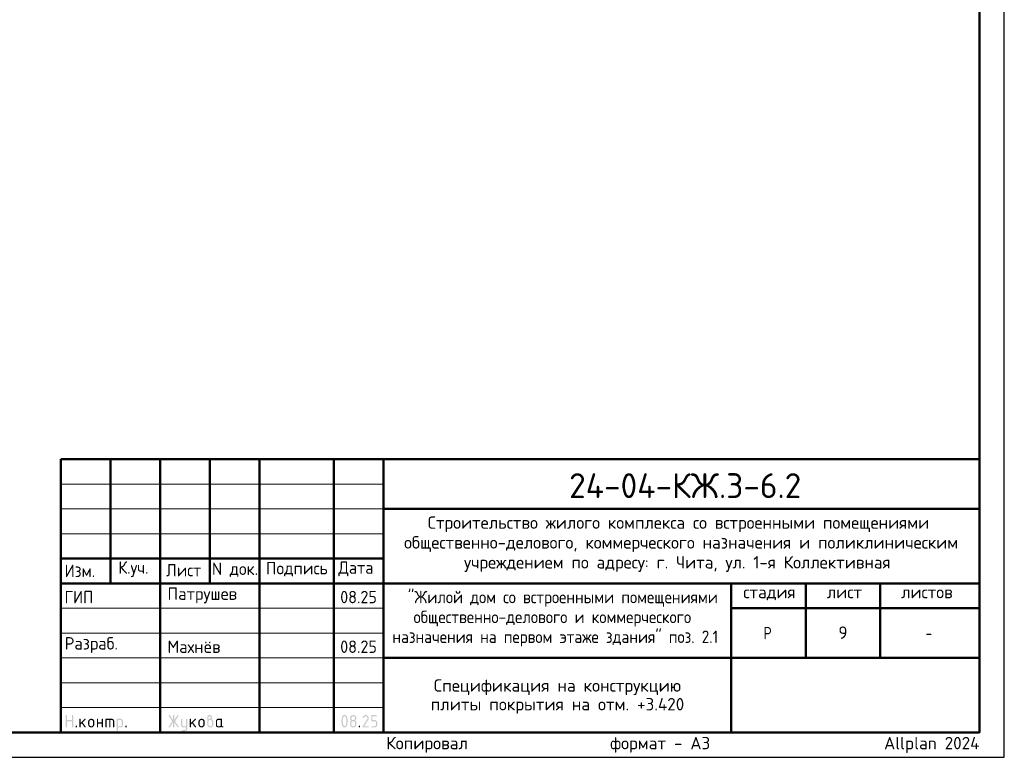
# Model space of a CAD drawing. Header units: millimetres. Extents: x 0 to 42000, y 0 to 29700.
# Tile 2 of 3: x 22170 to 42000, y 0 to 14850. Entities that reach past the tile are written whole.
import ezdxf

# ---------------------------------------------------------------- set-up
doc = ezdxf.new("R2010")
doc.units = ezdxf.units.MM
doc.layers.add('Standard', color=7, linetype='Continuous', lineweight=25)
doc.layers.add('Надписи', color=7, linetype='Continuous', lineweight=25)
doc.styles.add('ISOCPEUR', font='txt')

msp = doc.modelspace()

# ---------------------------------------------------------------- hatches: boundary and pattern name
at = {"layer": 'Standard', "linetype": 'Continuous', "lineweight": 25, "transparency": 33554687}
for points in [[(23099, 614), (23099, 839), (23099, 840), (23099, 842), (23099, 843), (23100, 844), (23100, 845), (23101, 846), (23101, 847), (23102, 848), (23103, 849), (23104, 850), (23105, 850), (23106, 851), (23107, 851), (23109, 851), (23110, 851), (23112, 851), (23113, 851), (23115, 851), (23116, 851), (23117, 851), (23118, 850), (23119, 850), (23120, 849), (23121, 848), (23122, 847), (23122, 846), (23123, 845), (23123, 844), (23124, 843), (23124, 842), (23124, 840), (23124, 839), (23124, 751), (23224, 751), (23224, 839), (23224, 840), (23224, 842), (23224, 843), (23225, 844), (23225, 845), (23226, 846), (23226, 847), (23227, 848), (23228, 849), (23229, 850), (23230, 850), (23231, 851), (23232, 851), (23233, 851), (23235, 851), (23236, 851), (23238, 851), (23239, 851), (23241, 851), (23242, 851), (23243, 850), (23244, 850), (23245, 849), (23246, 848), (23247, 847), (23247, 846), (23248, 845), (23248, 844), (23249, 843), (23249, 842), (23249, 840), (23249, 839), (23249, 614), (23249, 612), (23249, 611), (23249, 609), (23248, 608), (23248, 607), (23247, 606), (23247, 605), (23246, 604), (23245, 604), (23244, 603), (23243, 602), (23242, 602), (23241, 602), (23239, 601), (23238, 601), (23236, 601), (23235, 601), (23233, 601), (23232, 602), (23231, 602), (23230, 602), (23229, 603), (23228, 604), (23227, 604), (23226, 605), (23226, 606), (23225, 607), (23225, 608), (23224, 609), (23224, 611), (23224, 612), (23224, 614), (23224, 726), (23124, 726), (23124, 614), (23124, 612), (23124, 611), (23124, 609), (23123, 608), (23123, 607), (23122, 606), (23122, 605), (23121, 604), (23120, 604), (23119, 603), (23118, 602), (23117, 602), (23116, 602), (23115, 601), (23113, 601), (23112, 601), (23110, 601), (23109, 601), (23107, 602), (23106, 602), (23105, 602), (23104, 603), (23103, 604), (23102, 604), (23101, 605), (23101, 606), (23100, 607), (23100, 608), (23099, 609), (23099, 611), (23099, 612)], [(25259, 704), (25194, 607), (25193, 605), (25192, 604), (25191, 603), (25190, 603), (25188, 602), (25187, 602), (25185, 601), (25183, 601), (25182, 601), (25180, 601), (25179, 602), (25178, 602), (25177, 603), (25176, 603), (25175, 604), (25174, 605), (25173, 605), (25173, 606), (25172, 607), (25172, 609), (25171, 610), (25171, 611), (25171, 613), (25171, 614), (25171, 616), (25172, 618), (25172, 619), (25173, 621), (25243, 726), (25173, 832), (25172, 833), (25172, 835), (25171, 837), (25171, 838), (25171, 840), (25171, 841), (25171, 843), (25172, 844), (25172, 845), (25173, 846), (25173, 847), (25174, 848), (25175, 849), (25176, 849), (25177, 850), (25178, 850), (25179, 851), (25181, 851), (25182, 851), (25184, 851), (25185, 851), (25187, 851), (25188, 851), (25189, 850), (25191, 849), (25192, 848), (25193, 847), (25194, 846), (25259, 749), (25259, 839), (25259, 840), (25259, 842), (25259, 843), (25259, 844), (25260, 845), (25260, 846), (25261, 847), (25262, 848), (25262, 849), (25263, 850), (25264, 850), (25266, 851), (25267, 851), (25268, 851), (25269, 851), (25271, 851), (25273, 851), (25274, 851), (25275, 851), (25277, 851), (25278, 850), (25279, 850), (25280, 849), (25280, 848), (25281, 847), (25282, 846), (25282, 845), (25283, 844), (25283, 843), (25283, 842), (25284, 840), (25284, 839), (25284, 749), (25348, 846), (25349, 847), (25350, 848), (25351, 849), (25353, 850), (25354, 851), (25356, 851), (25357, 851), (25359, 851), (25360, 851), (25361, 851), (25362, 851), (25363, 850), (25365, 850), (25366, 849), (25367, 848), (25367, 847), (25368, 847), (25369, 846), (25370, 845), (25370, 843), (25371, 842), (25371, 841), (25371, 840), (25371, 839), (25371, 837), (25371, 835), (25370, 833), (25369, 832), (25299, 726), (25369, 621), (25370, 619), (25371, 617), (25371, 616), (25371, 614), (25371, 613), (25371, 611), (25371, 610), (25370, 609), (25370, 608), (25369, 607), (25368, 606), (25368, 605), (25367, 604), (25366, 603), (25365, 603), (25364, 602), (25363, 602), (25361, 602), (25360, 601), (25359, 601), (25357, 601), (25356, 602), (25354, 602), (25353, 603), (25351, 603), (25350, 604), (25349, 605), (25348, 607), (25284, 704), (25284, 614), (25284, 612), (25283, 611), (25283, 609), (25283, 608), (25282, 607), (25282, 606), (25281, 605), (25280, 604), (25280, 604), (25279, 603), (25278, 602), (25277, 602), (25275, 602), (25274, 601), (25273, 601), (25271, 601), (25269, 601), (25268, 601), (25267, 602), (25266, 602), (25264, 602), (25263, 603), (25262, 604), (25262, 604), (25261, 605), (25260, 606), (25260, 607), (25259, 608), (25259, 609), (25259, 611), (25259, 612), (25259, 614)], [(29137, 851), (29140, 851), (29144, 851), (29147, 851), (29150, 850), (29153, 850), (29156, 849), (29158, 848), (29161, 847), (29164, 846), (29167, 844), (29169, 843), (29172, 841), (29174, 839), (29177, 837), (29179, 835), (29181, 833), (29184, 831), (29186, 828), (29188, 826), (29189, 823), (29191, 821), (29193, 818), (29194, 816), (29195, 813), (29196, 810), (29197, 807), (29198, 804), (29198, 801), (29199, 798), (29199, 795), (29200, 792), (29200, 789), (29200, 784), (29199, 780), (29198, 775), (29197, 771), (29195, 766), (29193, 762), (29191, 757), (29188, 753), (29110, 626), (29187, 626), (29189, 626), (29190, 626), (29191, 626), (29193, 626), (29194, 625), (29195, 625), (29196, 624), (29197, 623), (29197, 622), (29198, 621), (29198, 620), (29199, 619), (29199, 618), (29199, 617), (29200, 615), (29200, 614), (29200, 612), (29199, 611), (29199, 610), (29199, 608), (29198, 607), (29198, 606), (29197, 605), (29197, 604), (29196, 604), (29195, 603), (29194, 602), (29193, 602), (29191, 602), (29190, 601), (29189, 601), (29187, 601), (29087, 601), (29086, 601), (29084, 601), (29083, 602), (29082, 602), (29081, 602), (29080, 603), (29079, 604), (29078, 604), (29077, 605), (29076, 606), (29076, 607), (29075, 608), (29075, 609), (29075, 611), (29075, 612), (29075, 614), (29075, 616), (29075, 617), (29076, 619), (29077, 621), (29168, 768), (29170, 771), (29171, 773), (29172, 776), (29173, 778), (29174, 781), (29174, 783), (29175, 786), (29175, 789), (29175, 793), (29174, 796), (29173, 800), (29172, 803), (29171, 806), (29168, 809), (29166, 813), (29164, 815), (29161, 818), (29158, 820), (29155, 822), (29152, 823), (29148, 825), (29145, 826), (29141, 826), (29137, 826), (29135, 826), (29132, 826), (29129, 825), (29127, 824), (29124, 823), (29122, 822), (29119, 820), (29117, 818), (29114, 816), (29112, 814), (29110, 812), (29107, 809), (29105, 806), (29103, 802), (29100, 799), (29098, 795), (29097, 793), (29096, 792), (29095, 791), (29094, 790), (29092, 790), (29091, 789), (29089, 789), (29087, 789), (29086, 789), (29084, 789), (29083, 789), (29082, 790), (29081, 790), (29080, 791), (29079, 791), (29078, 792), (29077, 793), (29076, 794), (29076, 795), (29075, 796), (29075, 797), (29075, 798), (29075, 800), (29075, 801), (29075, 803), (29075, 804), (29075, 805), (29076, 806), (29079, 812), (29082, 817), (29085, 822), (29088, 826), (29092, 830), (29095, 834), (29099, 837), (29103, 840), (29107, 843), (29111, 845), (29115, 847), (29119, 848), (29123, 850), (29128, 851), (29132, 851)], [(29250, 739), (29250, 839), (29250, 840), (29250, 842), (29250, 843), (29250, 844), (29251, 845), (29251, 846), (29252, 847), (29253, 848), (29253, 849), (29254, 850), (29255, 850), (29257, 851), (29258, 851), (29259, 851), (29261, 851), (29262, 851), (29349, 851), (29351, 851), (29352, 851), (29354, 851), (29355, 851), (29356, 850), (29357, 850), (29358, 849), (29359, 848), (29359, 847), (29360, 846), (29361, 845), (29361, 844), (29361, 843), (29362, 842), (29362, 840), (29362, 839), (29362, 837), (29362, 836), (29361, 834), (29361, 833), (29361, 832), (29360, 831), (29359, 830), (29359, 829), (29358, 829), (29357, 828), (29356, 827), (29355, 827), (29354, 827), (29352, 826), (29351, 826), (29349, 826), (29275, 826), (29275, 751), (29312, 751), (29315, 751), (29318, 751), (29321, 751), (29324, 750), (29327, 750), (29330, 749), (29333, 748), (29336, 747), (29339, 746), (29341, 744), (29344, 743), (29347, 741), (29349, 739), (29351, 737), (29354, 735), (29356, 733), (29358, 731), (29360, 728), (29362, 726), (29364, 723), (29366, 721), (29367, 718), (29369, 715), (29370, 713), (29371, 710), (29372, 707), (29373, 704), (29373, 701), (29374, 698), (29374, 695), (29374, 692), (29374, 689), (29374, 664), (29374, 661), (29374, 657), (29374, 654), (29373, 651), (29373, 648), (29372, 645), (29371, 643), (29370, 640), (29369, 637), (29367, 634), (29366, 632), (29364, 629), (29362, 627), (29360, 624), (29358, 622), (29356, 620), (29354, 617), (29351, 615), (29349, 613), (29346, 612), (29344, 610), (29341, 608), (29339, 607), (29336, 606), (29333, 605), (29330, 604), (29327, 603), (29324, 602), (29321, 602), (29318, 602), (29315, 601), (29312, 601), (29262, 601), (29261, 601), (29259, 601), (29258, 602), (29257, 602), (29255, 602), (29254, 603), (29253, 604), (29253, 604), (29252, 605), (29251, 606), (29251, 607), (29250, 608), (29250, 610), (29250, 611), (29250, 612), (29250, 614), (29250, 615), (29250, 617), (29250, 618), (29250, 619), (29251, 620), (29251, 621), (29252, 622), (29253, 623), (29253, 624), (29254, 625), (29255, 625), (29257, 626), (29258, 626), (29259, 626), (29261, 626), (29262, 626), (29312, 626), (29316, 626), (29319, 627), (29323, 628), (29326, 629), (29330, 630), (29333, 632), (29336, 634), (29338, 637), (29341, 640), (29343, 643), (29345, 646), (29347, 649), (29348, 653), (29349, 656), (29349, 660), (29349, 664), (29349, 689), (29349, 693), (29349, 696), (29348, 700), (29347, 703), (29345, 707), (29343, 710), (29341, 713), (29338, 715), (29336, 718), (29333, 720), (29330, 722), (29326, 724), (29323, 725), (29319, 726), (29316, 726), (29312, 726), (29262, 726), (29261, 726), (29259, 726), (29258, 727), (29257, 727), (29255, 727), (29254, 728), (29253, 729), (29253, 729), (29252, 730), (29251, 731), (29251, 732), (29250, 733), (29250, 734), (29250, 736), (29250, 737)], [(23299, 626), (23299, 628), (23299, 629), (23299, 631), (23300, 632), (23300, 633), (23301, 634), (23301, 635), (23302, 636), (23303, 637), (23304, 637), (23305, 638), (23306, 638), (23307, 638), (23309, 639), (23310, 639), (23312, 639), (23313, 639), (23314, 639), (23316, 638), (23317, 638), (23318, 638), (23319, 637), (23320, 637), (23321, 636), (23322, 635), (23322, 634), (23323, 633), (23323, 632), (23324, 631), (23324, 629), (23324, 628), (23324, 626), (23324, 614), (23324, 612), (23324, 611), (23324, 610), (23323, 608), (23323, 607), (23322, 606), (23322, 605), (23321, 604), (23320, 604), (23319, 603), (23318, 602), (23317, 602), (23316, 602), (23314, 601), (23313, 601), (23312, 601), (23310, 601), (23309, 601), (23307, 602), (23306, 602), (23305, 602), (23304, 603), (23303, 604), (23302, 604), (23301, 605), (23301, 606), (23300, 607), (23300, 608), (23299, 610), (23299, 611), (23299, 612), (23299, 614)], [(23399, 694), (23478, 773), (23478, 773), (23479, 774), (23480, 775), (23482, 775), (23483, 776), (23484, 776), (23485, 776), (23486, 776), (23488, 776), (23489, 776), (23491, 776), (23492, 775), (23493, 775), (23494, 774), (23495, 774), (23496, 773), (23497, 772), (23497, 771), (23498, 770), (23498, 769), (23499, 768), (23499, 767), (23499, 765), (23499, 764), (23499, 762), (23499, 761), (23498, 760), (23498, 759), (23497, 758), (23497, 757), (23496, 756), (23495, 755), (23440, 700), (23496, 621), (23498, 619), (23498, 617), (23499, 616), (23499, 614), (23499, 612), (23499, 611), (23499, 609), (23498, 608), (23498, 607), (23497, 606), (23497, 605), (23496, 604), (23495, 604), (23494, 603), (23493, 602), (23492, 602), (23491, 602), (23489, 601), (23488, 601), (23486, 601), (23485, 601), (23483, 602), (23482, 602), (23480, 603), (23479, 603), (23478, 604), (23477, 605), (23476, 607), (23422, 682), (23399, 659), (23399, 614), (23399, 612), (23399, 611), (23399, 609), (23398, 608), (23398, 607), (23397, 606), (23397, 605), (23396, 604), (23395, 604), (23394, 603), (23393, 602), (23392, 602), (23391, 602), (23389, 601), (23388, 601), (23386, 601), (23385, 601), (23383, 601), (23382, 602), (23381, 602), (23380, 602), (23379, 603), (23378, 604), (23377, 604), (23376, 605), (23376, 606), (23375, 607), (23375, 608), (23374, 609), (23374, 611), (23374, 612), (23374, 614), (23374, 764), (23374, 765), (23374, 767), (23374, 768), (23375, 769), (23375, 770), (23376, 771), (23376, 772), (23377, 773), (23378, 774), (23379, 774), (23380, 775), (23381, 775), (23382, 776), (23383, 776), (23385, 776), (23386, 776), (23388, 776), (23389, 776), (23391, 776), (23392, 775), (23393, 775), (23394, 774), (23395, 774), (23396, 773), (23397, 772), (23397, 771), (23398, 770), (23398, 769), (23399, 768), (23399, 767), (23399, 765), (23399, 764)], [(23749, 676), (23749, 614), (23749, 612), (23748, 611), (23748, 609), (23748, 608), (23747, 607), (23747, 606), (23746, 605), (23746, 604), (23745, 604), (23744, 603), (23743, 602), (23742, 602), (23740, 602), (23739, 601), (23738, 601), (23736, 601), (23735, 601), (23733, 601), (23732, 602), (23731, 602), (23729, 602), (23729, 603), (23728, 604), (23727, 604), (23726, 605), (23725, 606), (23725, 607), (23724, 608), (23724, 609), (23724, 611), (23724, 612), (23724, 614), (23724, 764), (23724, 765), (23724, 767), (23724, 768), (23724, 769), (23725, 770), (23725, 771), (23726, 772), (23727, 773), (23728, 774), (23729, 774), (23729, 775), (23731, 775), (23732, 776), (23733, 776), (23735, 776), (23736, 776), (23738, 776), (23739, 776), (23740, 776), (23742, 775), (23743, 775), (23744, 774), (23745, 774), (23746, 773), (23746, 772), (23747, 771), (23747, 770), (23748, 769), (23748, 768), (23748, 767), (23749, 765), (23749, 764), (23749, 701), (23823, 701), (23823, 764), (23823, 765), (23824, 767), (23824, 768), (23824, 769), (23825, 770), (23825, 771), (23826, 772), (23826, 773), (23827, 774), (23828, 774), (23829, 775), (23830, 775), (23832, 776), (23833, 776), (23834, 776), (23836, 776), (23837, 776), (23839, 776), (23840, 776), (23841, 775), (23843, 775), (23843, 774), (23844, 774), (23845, 773), (23846, 772), (23847, 771), (23847, 770), (23848, 769), (23848, 768), (23848, 767), (23848, 765), (23848, 764), (23848, 614), (23848, 612), (23848, 611), (23848, 609), (23848, 608), (23847, 607), (23847, 606), (23846, 605), (23845, 604), (23844, 604), (23843, 603), (23843, 602), (23841, 602), (23840, 602), (23839, 601), (23837, 601), (23836, 601), (23834, 601), (23833, 601), (23832, 602), (23830, 602), (23829, 602), (23828, 603), (23827, 604), (23826, 604), (23826, 605), (23825, 606), (23825, 607), (23824, 608), (23824, 609), (23824, 611), (23823, 612), (23823, 614), (23823, 676)], [(23911, 776), (24023, 776), (24026, 776), (24028, 776), (24031, 776), (24033, 775), (24036, 775), (24038, 774), (24040, 773), (24043, 773), (24045, 772), (24047, 770), (24049, 769), (24051, 768), (24053, 767), (24055, 765), (24057, 763), (24059, 762), (24061, 760), (24062, 758), (24064, 756), (24065, 754), (24067, 752), (24068, 750), (24069, 748), (24070, 745), (24071, 743), (24071, 741), (24072, 739), (24072, 736), (24073, 734), (24073, 731), (24073, 729), (24073, 726), (24073, 614), (24073, 612), (24073, 611), (24073, 609), (24073, 608), (24072, 607), (24072, 606), (24071, 605), (24070, 604), (24069, 604), (24068, 603), (24067, 602), (24066, 602), (24065, 602), (24064, 601), (24062, 601), (24061, 601), (24059, 601), (24058, 601), (24057, 602), (24055, 602), (24054, 602), (24053, 603), (24052, 604), (24051, 604), (24051, 605), (24050, 606), (24049, 607), (24049, 608), (24049, 609), (24048, 611), (24048, 612), (24048, 614), (24048, 726), (24048, 729), (24048, 731), (24047, 734), (24046, 736), (24046, 738), (24044, 740), (24043, 742), (24041, 744), (24039, 746), (24037, 747), (24035, 748), (24033, 749), (24031, 750), (24028, 751), (24026, 751), (24023, 751), (23998, 751), (23998, 614), (23998, 612), (23998, 611), (23998, 609), (23998, 608), (23997, 607), (23997, 606), (23996, 605), (23995, 604), (23995, 604), (23994, 603), (23993, 602), (23991, 602), (23990, 602), (23989, 601), (23987, 601), (23986, 601), (23984, 601), (23983, 601), (23982, 602), (23980, 602), (23979, 602), (23978, 603), (23977, 604), (23977, 604), (23976, 605), (23975, 606), (23975, 607), (23974, 608), (23974, 609), (23974, 611), (23973, 612), (23973, 614), (23973, 751), (23924, 751), (23924, 614), (23924, 612), (23923, 611), (23923, 609), (23923, 608), (23922, 607), (23922, 606), (23921, 605), (23920, 604), (23920, 604), (23919, 603), (23918, 602), (23916, 602), (23915, 602), (23914, 601), (23913, 601), (23911, 601), (23909, 601), (23908, 601), (23907, 602), (23906, 602), (23904, 602), (23903, 603), (23902, 604), (23902, 604), (23901, 605), (23900, 606), (23900, 607), (23899, 608), (23899, 609), (23899, 611), (23898, 612), (23898, 614), (23898, 764), (23898, 765), (23899, 767), (23899, 768), (23899, 769), (23900, 770), (23900, 771), (23901, 772), (23902, 773), (23902, 774), (23903, 774), (23904, 775), (23905, 775), (23907, 776), (23908, 776), (23909, 776)], [(24298, 626), (24298, 628), (24298, 629), (24299, 631), (24299, 632), (24299, 633), (24300, 634), (24301, 635), (24301, 636), (24302, 637), (24303, 637), (24304, 638), (24305, 638), (24307, 638), (24308, 639), (24309, 639), (24311, 639), (24312, 639), (24314, 639), (24315, 638), (24316, 638), (24317, 638), (24318, 637), (24319, 637), (24320, 636), (24321, 635), (24322, 634), (24322, 633), (24323, 632), (24323, 631), (24323, 629), (24323, 628), (24323, 626), (24323, 614), (24323, 612), (24323, 611), (24323, 610), (24323, 608), (24322, 607), (24322, 606), (24321, 605), (24320, 604), (24319, 604), (24318, 603), (24317, 602), (24316, 602), (24315, 602), (24314, 601), (24312, 601), (24311, 601), (24309, 601), (24308, 601), (24307, 602), (24305, 602), (24304, 602), (24303, 603), (24302, 604), (24301, 604), (24301, 605), (24300, 606), (24299, 607), (24299, 608), (24299, 610), (24298, 611), (24298, 612), (24298, 614)], [(25521, 576), (25521, 601), (25471, 601), (25468, 601), (25466, 602), (25463, 602), (25461, 602), (25458, 603), (25456, 603), (25454, 604), (25452, 605), (25449, 606), (25447, 607), (25445, 608), (25443, 609), (25441, 611), (25439, 612), (25437, 614), (25436, 616), (25434, 618), (25432, 620), (25431, 622), (25429, 624), (25428, 626), (25427, 628), (25426, 630), (25425, 632), (25424, 634), (25423, 637), (25422, 639), (25422, 641), (25422, 644), (25421, 646), (25421, 649), (25421, 651), (25421, 764), (25421, 765), (25421, 767), (25421, 768), (25422, 769), (25422, 770), (25423, 771), (25423, 772), (25424, 773), (25425, 774), (25426, 774), (25427, 775), (25428, 775), (25429, 776), (25431, 776), (25432, 776), (25434, 776), (25435, 776), (25437, 776), (25438, 776), (25439, 775), (25440, 775), (25441, 774), (25442, 774), (25443, 773), (25444, 772), (25444, 771), (25445, 770), (25445, 769), (25446, 768), (25446, 767), (25446, 765), (25446, 764), (25446, 651), (25446, 649), (25447, 646), (25447, 644), (25448, 642), (25449, 640), (25450, 638), (25452, 636), (25454, 634), (25455, 632), (25457, 630), (25459, 629), (25462, 628), (25464, 627), (25466, 627), (25468, 626), (25471, 626), (25521, 626), (25521, 764), (25521, 765), (25521, 767), (25521, 768), (25522, 769), (25522, 770), (25523, 771), (25523, 772), (25524, 773), (25525, 774), (25526, 774), (25527, 775), (25528, 775), (25529, 776), (25530, 776), (25532, 776), (25533, 776), (25535, 776), (25536, 776), (25538, 776), (25539, 775), (25540, 775), (25541, 774), (25542, 774), (25543, 773), (25544, 772), (25544, 771), (25545, 770), (25545, 769), (25545, 768), (25546, 767), (25546, 765), (25546, 764), (25546, 576), (25546, 574), (25546, 571), (25545, 569), (25545, 566), (25545, 564), (25544, 562), (25543, 559), (25542, 557), (25541, 555), (25540, 553), (25539, 551), (25538, 549), (25537, 547), (25535, 545), (25533, 543), (25532, 541), (25530, 539), (25528, 538), (25526, 536), (25524, 535), (25522, 533), (25520, 532), (25518, 531), (25516, 530), (25514, 529), (25511, 528), (25509, 528), (25507, 527), (25504, 527), (25502, 527), (25499, 526), (25497, 526), (25446, 526), (25445, 526), (25443, 527), (25442, 527), (25441, 527), (25440, 528), (25439, 528), (25438, 529), (25437, 529), (25436, 530), (25435, 531), (25435, 532), (25434, 533), (25434, 535), (25434, 536), (25434, 537), (25434, 539), (25434, 540), (25434, 541), (25434, 542), (25435, 544), (25435, 545), (25436, 546), (25436, 547), (25437, 548), (25438, 549), (25439, 549), (25440, 550), (25442, 550), (25443, 551), (25444, 551), (25445, 551), (25446, 551), (25496, 551), (25499, 551), (25501, 552), (25503, 552), (25506, 553), (25508, 554), (25510, 555), (25512, 557), (25514, 558), (25515, 560), (25517, 562), (25518, 564), (25519, 566), (25520, 568), (25520, 571), (25521, 573)], [(25621, 694), (25700, 773), (25700, 773), (25701, 774), (25702, 775), (25704, 775), (25705, 776), (25706, 776), (25707, 776), (25708, 776), (25710, 776), (25711, 776), (25713, 776), (25714, 775), (25715, 775), (25716, 774), (25717, 774), (25718, 773), (25719, 772), (25719, 771), (25720, 770), (25720, 769), (25721, 768), (25721, 767), (25721, 765), (25721, 764), (25721, 762), (25721, 761), (25721, 760), (25720, 759), (25720, 758), (25719, 757), (25718, 756), (25717, 755), (25662, 700), (25719, 621), (25720, 619), (25720, 617), (25721, 616), (25721, 614), (25721, 612), (25721, 611), (25721, 609), (25720, 608), (25720, 607), (25719, 606), (25719, 605), (25718, 604), (25717, 604), (25716, 603), (25715, 602), (25714, 602), (25713, 602), (25711, 601), (25710, 601), (25708, 601), (25707, 601), (25705, 602), (25704, 602), (25703, 603), (25701, 603), (25700, 604), (25699, 605), (25698, 607), (25644, 682), (25621, 659), (25621, 614), (25621, 612), (25621, 611), (25621, 609), (25620, 608), (25620, 607), (25619, 606), (25619, 605), (25618, 604), (25617, 604), (25616, 603), (25615, 602), (25614, 602), (25613, 602), (25611, 601), (25610, 601), (25608, 601), (25607, 601), (25606, 601), (25604, 602), (25603, 602), (25602, 602), (25601, 603), (25600, 604), (25599, 604), (25598, 605), (25598, 606), (25597, 607), (25597, 608), (25596, 609), (25596, 611), (25596, 612), (25596, 614), (25596, 764), (25596, 765), (25596, 767), (25596, 768), (25597, 769), (25597, 770), (25598, 771), (25598, 772), (25599, 773), (25600, 774), (25601, 774), (25602, 775), (25603, 775), (25604, 776), (25606, 776), (25607, 776), (25608, 776), (25610, 776), (25611, 776), (25613, 776), (25614, 775), (25615, 775), (25616, 774), (25617, 774), (25618, 773), (25619, 772), (25619, 771), (25620, 770), (25620, 769), (25621, 768), (25621, 767), (25621, 765), (25621, 764)], [(29000, 626), (29000, 628), (29000, 629), (29000, 631), (29001, 632), (29001, 633), (29002, 634), (29002, 635), (29003, 636), (29004, 637), (29005, 637), (29006, 638), (29007, 638), (29008, 638), (29009, 639), (29011, 639), (29012, 639), (29014, 639), (29015, 639), (29017, 638), (29018, 638), (29019, 638), (29020, 637), (29021, 637), (29022, 636), (29023, 635), (29023, 634), (29024, 633), (29024, 632), (29024, 631), (29025, 629), (29025, 628), (29025, 626), (29025, 614), (29025, 612), (29025, 611), (29024, 610), (29024, 608), (29024, 607), (29023, 606), (29023, 605), (29022, 604), (29021, 604), (29020, 603), (29019, 602), (29018, 602), (29017, 602), (29015, 601), (29014, 601), (29012, 601), (29011, 601), (29009, 601), (29008, 602), (29007, 602), (29006, 602), (29005, 603), (29004, 604), (29003, 604), (29002, 605), (29002, 606), (29001, 607), (29001, 608), (29000, 610), (29000, 611), (29000, 612), (29000, 614)]]:
    msp.add_hatch(color=7, dxfattribs=at).paths.add_polyline_path(points, flags=16)
h = msp.add_hatch(color=7, dxfattribs=at)
h.paths.add_polyline_path([(25971, 764), (25975, 767), (25979, 769), (25982, 772), (25986, 773), (25990, 775), (25993, 775), (25997, 776), (26000, 776), (26002, 776), (26004, 777), (26006, 777), (26007, 778), (26009, 779), (26011, 781), (26013, 783), (26014, 785), (26016, 787), (26017, 789), (26018, 791), (26019, 793), (26020, 795), (26020, 797), (26021, 799), (26021, 801), (26021, 804), (26020, 806), (26020, 809), (26019, 811), (26018, 813), (26017, 815), (26015, 817), (26014, 819), (26012, 821), (26010, 822), (26008, 824), (26005, 824), (26003, 825), (26001, 826), (25998, 826), (25996, 826), (25993, 826), (25991, 826), (25988, 825), (25986, 824), (25984, 823), (25982, 822), (25980, 821), (25978, 819), (25976, 817), (25975, 815), (25973, 813), (25973, 811), (25972, 809), (25971, 806), (25971, 804), (25971, 801)])
h.paths.add_polyline_path([(26033, 771), (26037, 769), (26041, 767), (26045, 765), (26048, 762), (26052, 759), (26055, 756), (26058, 752), (26060, 748), (26063, 744), (26065, 740), (26067, 736), (26068, 732), (26069, 727), (26070, 723), (26070, 718), (26070, 714), (26070, 664), (26070, 661), (26070, 657), (26070, 654), (26069, 651), (26069, 648), (26068, 645), (26067, 642), (26066, 640), (26065, 637), (26063, 634), (26062, 632), (26060, 629), (26058, 627), (26056, 624), (26054, 622), (26052, 619), (26050, 617), (26048, 615), (26045, 613), (26043, 612), (26040, 610), (26037, 608), (26035, 607), (26032, 606), (26029, 605), (26026, 604), (26024, 603), (26021, 602), (26018, 602), (26014, 602), (26011, 601), (26008, 601), (26005, 601), (26002, 602), (25999, 602), (25996, 602), (25993, 603), (25990, 604), (25987, 605), (25984, 606), (25981, 607), (25979, 608), (25976, 610), (25973, 612), (25971, 613), (25968, 615), (25966, 617), (25964, 620), (25962, 622), (25960, 624), (25958, 627), (25956, 629), (25954, 632), (25953, 634), (25951, 637), (25950, 640), (25949, 643), (25948, 645), (25947, 648), (25947, 651), (25946, 654), (25946, 657), (25946, 661), (25946, 664), (25946, 801), (25946, 804), (25946, 806), (25946, 809), (25947, 811), (25947, 814), (25948, 816), (25948, 818), (25949, 821), (25950, 823), (25951, 825), (25953, 827), (25954, 829), (25955, 831), (25957, 833), (25958, 835), (25960, 837), (25962, 839), (25964, 840), (25966, 842), (25968, 843), (25970, 845), (25972, 846), (25974, 847), (25976, 848), (25979, 849), (25981, 849), (25983, 850), (25986, 850), (25988, 851), (25990, 851), (25993, 851), (25996, 851), (25998, 851), (26001, 851), (26003, 851), (26006, 850), (26008, 850), (26010, 849), (26013, 849), (26015, 848), (26017, 847), (26019, 846), (26021, 844), (26023, 843), (26025, 842), (26027, 840), (26029, 839), (26031, 837), (26033, 835), (26034, 833), (26036, 831), (26037, 829), (26039, 827), (26040, 825), (26041, 823), (26042, 821), (26043, 818), (26043, 816), (26044, 814), (26045, 811), (26045, 809), (26045, 806), (26045, 804), (26045, 801), (26045, 797), (26045, 792), (26044, 788), (26042, 784), (26041, 781), (26038, 777), (26036, 774)], flags=16)
h.paths.add_polyline_path([(26045, 664), (26045, 714), (26045, 718), (26045, 721), (26044, 725), (26043, 728), (26041, 732), (26039, 735), (26037, 738), (26035, 740), (26032, 743), (26029, 745), (26026, 747), (26023, 749), (26019, 750), (26016, 751), (26012, 751), (26008, 751), (26004, 751), (26001, 751), (25997, 750), (25994, 749), (25990, 747), (25987, 745), (25984, 743), (25982, 740), (25979, 738), (25977, 735), (25975, 732), (25973, 728), (25972, 725), (25971, 721), (25971, 718), (25971, 714), (25971, 664), (25971, 660), (25971, 656), (25972, 653), (25973, 649), (25975, 646), (25977, 643), (25979, 640), (25982, 637), (25984, 634), (25987, 632), (25990, 630), (25994, 629), (25997, 628), (26001, 627), (26004, 626), (26008, 626), (26012, 626), (26016, 627), (26019, 628), (26023, 629), (26026, 630), (26029, 633), (26032, 635), (26035, 637), (26037, 640), (26039, 643), (26041, 646), (26043, 649), (26044, 653), (26045, 656), (26045, 660)])
h = msp.add_hatch(color=7, dxfattribs=at)
h.paths.add_polyline_path([(28750, 726), (28750, 734), (28749, 742), (28749, 749), (28748, 756), (28747, 764), (28746, 771), (28745, 778), (28743, 785), (28742, 790), (28741, 795), (28739, 799), (28738, 803), (28736, 807), (28734, 810), (28732, 813), (28731, 816), (28729, 818), (28727, 820), (28724, 822), (28722, 824), (28720, 825), (28718, 826), (28715, 826), (28712, 826), (28710, 826), (28708, 826), (28705, 825), (28703, 824), (28701, 822), (28699, 820), (28696, 818), (28695, 816), (28693, 813), (28691, 810), (28689, 807), (28688, 803), (28686, 799), (28685, 794), (28683, 790), (28682, 785), (28680, 778), (28679, 770), (28678, 763), (28677, 756), (28676, 749), (28676, 741), (28675, 734), (28675, 726), (28675, 719), (28676, 711), (28676, 704), (28677, 696), (28678, 689), (28679, 682), (28680, 675), (28682, 668), (28683, 663), (28684, 658), (28686, 654), (28687, 650), (28689, 646), (28691, 643), (28693, 639), (28694, 637), (28696, 634), (28698, 632), (28701, 630), (28703, 629), (28705, 628), (28707, 627), (28710, 626), (28712, 626), (28715, 626), (28718, 627), (28720, 628), (28722, 629), (28724, 630), (28727, 632), (28729, 634), (28731, 637), (28732, 639), (28734, 643), (28736, 646), (28738, 650), (28739, 654), (28741, 658), (28742, 663), (28743, 668), (28745, 675), (28746, 682), (28747, 689), (28748, 696), (28749, 704), (28749, 711), (28750, 719)])
h.paths.add_polyline_path([(28775, 726), (28775, 721), (28775, 715), (28775, 710), (28774, 705), (28774, 699), (28773, 694), (28773, 689), (28772, 685), (28771, 680), (28771, 675), (28770, 671), (28769, 666), (28768, 662), (28766, 657), (28765, 653), (28764, 649), (28762, 643), (28760, 638), (28757, 633), (28755, 628), (28752, 624), (28749, 620), (28746, 616), (28743, 613), (28740, 610), (28736, 608), (28733, 606), (28729, 604), (28725, 603), (28721, 602), (28717, 601), (28712, 601), (28708, 601), (28704, 602), (28700, 603), (28696, 604), (28692, 606), (28689, 608), (28685, 610), (28682, 613), (28679, 616), (28676, 620), (28673, 624), (28670, 628), (28668, 632), (28665, 638), (28663, 643), (28661, 649), (28660, 653), (28658, 657), (28657, 661), (28656, 666), (28655, 670), (28654, 675), (28654, 680), (28653, 684), (28652, 689), (28652, 694), (28651, 699), (28651, 705), (28650, 710), (28650, 715), (28650, 721), (28650, 726), (28650, 732), (28650, 737), (28650, 743), (28651, 748), (28651, 753), (28652, 758), (28652, 763), (28653, 768), (28654, 773), (28654, 778), (28655, 782), (28656, 787), (28657, 791), (28658, 795), (28660, 800), (28661, 804), (28663, 810), (28665, 815), (28668, 820), (28670, 825), (28673, 829), (28676, 833), (28679, 836), (28682, 839), (28685, 842), (28689, 845), (28692, 847), (28696, 848), (28700, 850), (28704, 851), (28708, 851), (28712, 851), (28717, 851), (28721, 851), (28725, 850), (28729, 848), (28733, 847), (28736, 845), (28740, 842), (28743, 839), (28746, 836), (28749, 833), (28752, 829), (28755, 824), (28757, 820), (28760, 815), (28762, 810), (28764, 804), (28765, 799), (28766, 795), (28768, 791), (28769, 787), (28770, 782), (28771, 777), (28771, 773), (28772, 768), (28773, 763), (28773, 758), (28774, 753), (28774, 748), (28775, 743), (28775, 737), (28775, 732)], flags=16)
h = msp.add_hatch(color=7, dxfattribs=at)
h.paths.add_polyline_path([(28887, 626), (28891, 626), (28895, 627), (28898, 628), (28902, 629), (28905, 630), (28908, 632), (28911, 634), (28914, 637), (28917, 640), (28919, 643), (28921, 646), (28922, 649), (28923, 653), (28924, 656), (28925, 660), (28925, 664), (28925, 689), (28925, 693), (28924, 696), (28923, 700), (28922, 703), (28921, 707), (28919, 710), (28916, 713), (28914, 715), (28911, 718), (28908, 720), (28905, 722), (28902, 724), (28898, 725), (28895, 726), (28891, 726), (28887, 726), (28883, 726), (28880, 726), (28876, 725), (28873, 724), (28870, 722), (28867, 720), (28864, 718), (28861, 715), (28858, 713), (28856, 710), (28854, 707), (28853, 703), (28851, 700), (28851, 696), (28850, 693), (28850, 689), (28850, 664), (28850, 660), (28851, 656), (28851, 653), (28853, 649), (28854, 646), (28856, 643), (28858, 640), (28861, 637), (28864, 634), (28867, 632), (28870, 630), (28873, 629), (28876, 628), (28880, 627), (28883, 626)])
h.paths.add_polyline_path([(28887, 601), (28884, 601), (28881, 602), (28878, 602), (28875, 602), (28872, 603), (28869, 604), (28866, 605), (28863, 606), (28861, 607), (28858, 608), (28855, 610), (28853, 612), (28850, 613), (28848, 615), (28845, 617), (28843, 620), (28841, 622), (28839, 624), (28837, 627), (28835, 629), (28834, 632), (28832, 634), (28831, 637), (28830, 640), (28828, 643), (28828, 645), (28827, 648), (28826, 651), (28826, 654), (28825, 657), (28825, 661), (28825, 664), (28825, 689), (28825, 693), (28825, 696), (28826, 700), (28827, 704), (28827, 707), (28828, 710), (28830, 714), (28831, 717), (28833, 720), (28835, 723), (28837, 726), (28839, 729), (28841, 731), (28844, 734), (28847, 736), (28850, 739), (28847, 741), (28844, 744), (28841, 746), (28839, 749), (28837, 752), (28835, 755), (28833, 758), (28831, 761), (28830, 764), (28828, 767), (28827, 771), (28827, 774), (28826, 778), (28825, 781), (28825, 785), (28825, 789), (28825, 792), (28825, 795), (28826, 798), (28826, 801), (28827, 804), (28828, 807), (28828, 810), (28830, 813), (28831, 816), (28832, 818), (28834, 821), (28835, 823), (28837, 826), (28839, 828), (28841, 831), (28843, 833), (28845, 835), (28848, 837), (28850, 839), (28853, 841), (28855, 843), (28858, 844), (28861, 846), (28863, 847), (28866, 848), (28869, 849), (28872, 850), (28875, 850), (28878, 851), (28881, 851), (28884, 851), (28887, 851), (28891, 851), (28894, 851), (28897, 851), (28900, 850), (28903, 850), (28906, 849), (28909, 848), (28911, 847), (28914, 846), (28917, 844), (28919, 843), (28922, 841), (28924, 839), (28927, 837), (28929, 835), (28931, 833), (28934, 831), (28936, 828), (28938, 826), (28939, 823), (28941, 821), (28943, 818), (28944, 816), (28945, 813), (28946, 810), (28947, 807), (28948, 804), (28949, 801), (28949, 798), (28949, 795), (28950, 792), (28950, 789), (28950, 785), (28949, 781), (28949, 778), (28948, 774), (28947, 771), (28946, 767), (28945, 764), (28943, 761), (28942, 758), (28940, 755), (28938, 752), (28936, 749), (28933, 746), (28931, 744), (28928, 741), (28925, 739), (28929, 735), (28933, 732), (28937, 728), (28939, 724), (28942, 719), (28944, 715), (28946, 710), (28947, 705), (28948, 704), (28948, 702), (28948, 701), (28948, 699), (28949, 697), (28949, 695), (28949, 692), (28949, 690), (28949, 687), (28949, 684), (28950, 681), (28950, 678), (28950, 675), (28950, 671), (28950, 668), (28950, 664), (28950, 661), (28949, 657), (28949, 654), (28949, 651), (28948, 648), (28947, 645), (28946, 643), (28945, 640), (28944, 637), (28943, 634), (28941, 632), (28939, 629), (28938, 627), (28936, 624), (28934, 622), (28931, 620), (28929, 617), (28927, 615), (28924, 613), (28922, 612), (28919, 610), (28917, 608), (28914, 607), (28911, 606), (28909, 605), (28906, 604), (28903, 603), (28900, 602), (28897, 602), (28894, 602), (28891, 601)], flags=16)
h.paths.add_polyline_path([(28887, 751), (28891, 751), (28895, 752), (28898, 753), (28902, 754), (28905, 755), (28908, 757), (28911, 759), (28914, 762), (28917, 765), (28919, 768), (28921, 771), (28922, 774), (28923, 778), (28924, 781), (28925, 785), (28925, 789), (28925, 793), (28924, 796), (28923, 800), (28922, 803), (28921, 806), (28919, 809), (28916, 812), (28914, 815), (28911, 818), (28908, 820), (28905, 822), (28902, 823), (28898, 825), (28895, 826), (28891, 826), (28887, 826), (28883, 826), (28880, 826), (28876, 825), (28873, 823), (28870, 822), (28867, 820), (28864, 818), (28861, 815), (28858, 813), (28856, 810), (28854, 807), (28853, 803), (28851, 800), (28851, 796), (28850, 793), (28850, 789), (28850, 785), (28851, 781), (28851, 778), (28853, 774), (28854, 771), (28856, 768), (28858, 765), (28861, 762), (28864, 759), (28867, 757), (28870, 755), (28873, 754), (28876, 753), (28880, 752), (28883, 751)])
h = msp.add_hatch(color=7, dxfattribs=at)
h.paths.add_polyline_path([(23549, 664), (23549, 714), (23549, 717), (23549, 720), (23549, 723), (23550, 726), (23550, 729), (23551, 732), (23552, 735), (23553, 738), (23554, 740), (23556, 743), (23557, 746), (23559, 748), (23561, 751), (23563, 753), (23565, 756), (23567, 758), (23569, 760), (23572, 762), (23574, 764), (23577, 766), (23579, 768), (23582, 769), (23584, 770), (23587, 772), (23590, 773), (23593, 774), (23596, 774), (23599, 775), (23602, 776), (23605, 776), (23608, 776), (23611, 776), (23614, 776), (23618, 776), (23621, 776), (23624, 775), (23627, 774), (23630, 774), (23633, 773), (23635, 772), (23638, 770), (23641, 769), (23643, 768), (23646, 766), (23648, 764), (23651, 762), (23653, 760), (23655, 758), (23658, 756), (23660, 753), (23662, 751), (23663, 749), (23665, 746), (23666, 743), (23668, 741), (23669, 738), (23670, 735), (23671, 732), (23672, 729), (23672, 726), (23673, 723), (23673, 720), (23674, 717), (23674, 714), (23674, 664), (23674, 660), (23673, 657), (23673, 654), (23672, 651), (23672, 648), (23671, 645), (23670, 642), (23669, 640), (23668, 637), (23666, 634), (23665, 632), (23663, 629), (23662, 627), (23660, 624), (23658, 622), (23655, 620), (23653, 617), (23651, 615), (23648, 613), (23646, 612), (23643, 610), (23641, 608), (23638, 607), (23635, 606), (23632, 605), (23629, 604), (23627, 603), (23624, 602), (23621, 602), (23617, 602), (23614, 601), (23611, 601), (23608, 601), (23605, 602), (23602, 602), (23599, 602), (23596, 603), (23593, 604), (23590, 605), (23587, 606), (23584, 607), (23582, 608), (23579, 610), (23577, 612), (23574, 613), (23572, 615), (23569, 617), (23567, 620), (23565, 622), (23563, 624), (23561, 627), (23559, 629), (23557, 632), (23556, 634), (23554, 637), (23553, 640), (23552, 642), (23551, 645), (23550, 648), (23550, 651), (23549, 654), (23549, 657), (23549, 660)], flags=16)
h.paths.add_polyline_path([(23648, 664), (23648, 714), (23648, 718), (23648, 721), (23647, 725), (23646, 728), (23644, 732), (23642, 735), (23640, 738), (23638, 740), (23635, 743), (23632, 745), (23629, 747), (23625, 749), (23622, 750), (23619, 751), (23615, 751), (23611, 751), (23607, 751), (23604, 751), (23600, 750), (23597, 749), (23594, 747), (23590, 745), (23587, 743), (23585, 740), (23582, 738), (23580, 735), (23578, 732), (23577, 728), (23575, 725), (23574, 721), (23574, 718), (23574, 714), (23574, 664), (23574, 660), (23574, 656), (23575, 653), (23577, 649), (23578, 646), (23580, 643), (23582, 640), (23585, 637), (23587, 634), (23590, 632), (23593, 630), (23597, 629), (23600, 628), (23604, 627), (23607, 626), (23611, 626), (23615, 626), (23619, 627), (23622, 628), (23625, 629), (23629, 630), (23632, 633), (23635, 635), (23638, 637), (23640, 640), (23642, 643), (23644, 646), (23646, 649), (23647, 653), (23648, 656), (23648, 660)])
h = msp.add_hatch(color=7, dxfattribs=at)
h.paths.add_polyline_path([(24123, 764), (24123, 765), (24124, 767), (24124, 768), (24124, 769), (24125, 770), (24125, 771), (24126, 772), (24127, 773), (24127, 774), (24128, 774), (24129, 775), (24130, 775), (24132, 776), (24133, 776), (24134, 776), (24136, 776), (24198, 776), (24201, 776), (24203, 776), (24206, 776), (24208, 775), (24211, 775), (24213, 774), (24215, 773), (24218, 773), (24220, 772), (24222, 770), (24224, 769), (24226, 768), (24228, 767), (24230, 765), (24232, 763), (24234, 762), (24236, 760), (24237, 758), (24239, 756), (24240, 754), (24241, 752), (24243, 750), (24244, 748), (24245, 746), (24245, 743), (24246, 741), (24247, 739), (24247, 736), (24248, 734), (24248, 731), (24248, 729), (24248, 726), (24248, 651), (24248, 649), (24248, 646), (24248, 644), (24247, 641), (24247, 639), (24246, 637), (24245, 634), (24245, 632), (24244, 630), (24243, 628), (24241, 626), (24240, 624), (24239, 622), (24237, 620), (24236, 618), (24234, 616), (24232, 614), (24230, 612), (24228, 611), (24226, 609), (24224, 608), (24222, 607), (24220, 606), (24218, 605), (24215, 604), (24213, 603), (24211, 603), (24208, 602), (24206, 602), (24203, 602), (24201, 601), (24198, 601), (24148, 601), (24148, 539), (24148, 537), (24148, 536), (24148, 535), (24148, 533), (24147, 532), (24147, 531), (24146, 530), (24145, 529), (24145, 529), (24144, 528), (24143, 528), (24141, 527), (24140, 527), (24139, 527), (24138, 526), (24136, 526), (24134, 526), (24133, 527), (24132, 527), (24130, 527), (24129, 528), (24128, 528), (24127, 529), (24127, 529), (24126, 530), (24125, 531), (24125, 532), (24124, 533), (24124, 535), (24124, 536), (24123, 537), (24123, 539)], flags=16)
h.paths.add_polyline_path([(24148, 751), (24148, 626), (24198, 626), (24201, 626), (24203, 627), (24206, 627), (24208, 628), (24210, 629), (24212, 630), (24214, 632), (24216, 634), (24218, 635), (24219, 637), (24220, 639), (24221, 642), (24222, 644), (24223, 646), (24223, 649), (24223, 651), (24223, 726), (24223, 729), (24223, 731), (24222, 734), (24221, 736), (24220, 738), (24219, 740), (24218, 742), (24216, 744), (24214, 746), (24212, 747), (24210, 748), (24208, 749), (24206, 750), (24203, 751), (24201, 751), (24198, 751)])
h = msp.add_hatch(color=7, dxfattribs=at)
h.paths.add_polyline_path([(25771, 664), (25771, 714), (25771, 717), (25771, 720), (25771, 723), (25772, 726), (25773, 729), (25773, 732), (25774, 735), (25775, 738), (25777, 740), (25778, 743), (25779, 746), (25781, 748), (25783, 751), (25785, 753), (25787, 756), (25789, 758), (25791, 760), (25794, 762), (25796, 764), (25799, 766), (25801, 768), (25804, 769), (25806, 770), (25809, 772), (25812, 773), (25815, 774), (25818, 774), (25821, 775), (25824, 776), (25827, 776), (25830, 776), (25833, 776), (25836, 776), (25840, 776), (25843, 776), (25846, 775), (25849, 774), (25852, 774), (25855, 773), (25857, 772), (25860, 770), (25863, 769), (25865, 768), (25868, 766), (25871, 764), (25873, 762), (25875, 760), (25878, 758), (25880, 756), (25882, 753), (25884, 751), (25885, 749), (25887, 746), (25889, 743), (25890, 741), (25891, 738), (25892, 735), (25893, 732), (25894, 729), (25894, 726), (25895, 723), (25895, 720), (25896, 717), (25896, 714), (25896, 664), (25896, 660), (25895, 657), (25895, 654), (25894, 651), (25894, 648), (25893, 645), (25892, 642), (25891, 640), (25890, 637), (25888, 634), (25887, 632), (25885, 629), (25884, 627), (25882, 624), (25880, 622), (25877, 620), (25875, 617), (25873, 615), (25870, 613), (25868, 612), (25865, 610), (25863, 608), (25860, 607), (25857, 606), (25854, 605), (25852, 604), (25849, 603), (25846, 602), (25843, 602), (25840, 602), (25836, 601), (25833, 601), (25830, 601), (25827, 602), (25824, 602), (25821, 602), (25818, 603), (25815, 604), (25812, 605), (25809, 606), (25806, 607), (25804, 608), (25801, 610), (25799, 612), (25796, 613), (25794, 615), (25791, 617), (25789, 620), (25787, 622), (25785, 624), (25783, 627), (25781, 629), (25779, 632), (25778, 634), (25777, 637), (25775, 640), (25774, 642), (25773, 645), (25773, 648), (25772, 651), (25771, 654), (25771, 657), (25771, 660)], flags=16)
h.paths.add_polyline_path([(25871, 664), (25871, 714), (25871, 718), (25870, 721), (25869, 725), (25868, 728), (25866, 732), (25864, 735), (25862, 738), (25860, 740), (25857, 743), (25854, 745), (25851, 747), (25848, 749), (25844, 750), (25841, 751), (25837, 751), (25833, 751), (25829, 751), (25826, 751), (25822, 750), (25819, 749), (25816, 747), (25813, 745), (25810, 743), (25807, 740), (25804, 738), (25802, 735), (25800, 732), (25799, 728), (25797, 725), (25797, 721), (25796, 718), (25796, 714), (25796, 664), (25796, 660), (25797, 656), (25797, 653), (25799, 649), (25800, 646), (25802, 643), (25804, 640), (25807, 637), (25809, 634), (25812, 632), (25815, 630), (25819, 629), (25822, 628), (25826, 627), (25829, 626), (25833, 626), (25837, 626), (25841, 627), (25844, 628), (25848, 629), (25851, 630), (25854, 633), (25857, 635), (25860, 637), (25862, 640), (25864, 643), (25866, 646), (25868, 649), (25869, 653), (25870, 656), (25871, 660)])
h = msp.add_hatch(color=7, dxfattribs=at)
h.paths.add_polyline_path([(26220, 751), (26170, 751), (26168, 751), (26165, 751), (26163, 750), (26161, 749), (26159, 748), (26157, 747), (26155, 746), (26153, 744), (26151, 742), (26150, 740), (26148, 738), (26147, 736), (26146, 734), (26146, 731), (26146, 729), (26146, 726), (26146, 651), (26146, 649), (26146, 646), (26147, 644), (26147, 642), (26148, 640), (26150, 638), (26151, 636), (26153, 634), (26155, 632), (26157, 630), (26159, 629), (26161, 628), (26163, 627), (26166, 627), (26168, 626), (26170, 626), (26195, 626), (26198, 626), (26200, 627), (26203, 627), (26205, 628), (26207, 629), (26209, 630), (26211, 632), (26213, 634), (26215, 635), (26216, 637), (26218, 639), (26218, 642), (26219, 644), (26220, 646), (26220, 649), (26220, 651)])
h.paths.add_polyline_path([(26270, 614), (26270, 612), (26270, 611), (26270, 609), (26270, 608), (26269, 607), (26269, 606), (26268, 605), (26267, 604), (26266, 604), (26265, 603), (26264, 602), (26263, 602), (26262, 602), (26261, 601), (26259, 601), (26258, 601), (26253, 601), (26249, 602), (26246, 603), (26242, 605), (26238, 606), (26235, 609), (26232, 611), (26229, 615), (26226, 611), (26222, 609), (26218, 606), (26214, 605), (26210, 603), (26205, 602), (26200, 601), (26195, 601), (26170, 601), (26168, 601), (26165, 602), (26163, 602), (26160, 602), (26158, 603), (26156, 603), (26153, 604), (26151, 605), (26149, 606), (26147, 607), (26145, 608), (26143, 609), (26141, 611), (26139, 612), (26137, 614), (26135, 616), (26133, 618), (26132, 619), (26130, 621), (26129, 623), (26127, 625), (26126, 628), (26125, 630), (26124, 632), (26123, 634), (26123, 636), (26122, 639), (26121, 641), (26121, 644), (26121, 646), (26121, 649), (26121, 651), (26121, 726), (26121, 729), (26121, 731), (26121, 734), (26121, 736), (26122, 739), (26123, 741), (26123, 743), (26124, 746), (26125, 748), (26126, 750), (26127, 752), (26129, 754), (26130, 756), (26132, 758), (26133, 760), (26135, 762), (26137, 763), (26139, 765), (26141, 767), (26143, 768), (26145, 769), (26147, 770), (26149, 772), (26151, 773), (26153, 773), (26156, 774), (26158, 775), (26160, 775), (26163, 776), (26165, 776), (26168, 776), (26170, 776), (26233, 776), (26234, 776), (26236, 776), (26237, 776), (26238, 775), (26239, 775), (26240, 774), (26241, 774), (26242, 773), (26243, 772), (26244, 771), (26244, 770), (26245, 769), (26245, 768), (26245, 767), (26245, 765), (26245, 764), (26245, 639), (26245, 637), (26246, 636), (26246, 634), (26246, 633), (26246, 632), (26247, 631), (26248, 630), (26248, 629), (26249, 629), (26250, 628), (26251, 627), (26252, 627), (26254, 627), (26255, 626), (26256, 626), (26258, 626), (26259, 626), (26261, 626), (26262, 626), (26263, 625), (26264, 625), (26265, 625), (26266, 624), (26267, 623), (26268, 622), (26269, 621), (26269, 620), (26270, 619), (26270, 618), (26270, 617), (26270, 615)], flags=16)

# ---------------------------------------------------------------- linework, layer by layer
at = {"layer": 'Standard', "color": 7, "linetype": 'Continuous', "lineweight": 50, "transparency": 33554687}
for p, q in [((23000, 500), (23000, 6000)), ((23000, 6000), (41500, 6000)), ((24000, 3500), (24000, 6000)), ((25000, 500), (25000, 6000)), ((26000, 3500), (26000, 6000)), ((27000, 500), (27000, 6000)), ((28500, 500), (28500, 6000)), ((29500, 500), (29500, 6000)), ((29500, 5000), (41500, 5000)), ((23000, 4000), (29500, 4000)), ((23000, 4000), (29500, 4000)), ((23000, 3500), (29500, 3500)), ((23000, 3500), (29500, 3500)), ((29500, 3500), (41500, 3500)), ((36500, 2000), (36500, 3500)), ((38000, 2000), (38000, 3500)), ((39500, 2000), (39500, 3500)), ((36500, 3000), (41500, 3000)), ((29500, 2000), (41500, 2000)), ((36500, 500), (36500, 2000)), ((36500, 500), (36500, 2000))]:
    msp.add_line(p, q, dxfattribs=at)
at = {"layer": 'Standard', "color": 7, "linetype": 'Continuous', "lineweight": 25, "transparency": 33554687}
for p, q in [((41500, 500), (41500, 6000)), ((23000, 500), (41500, 500)), ((23000, 500), (41500, 500)), ((23000, 500), (41500, 500))]:
    msp.add_line(p, q, dxfattribs=at)
at = {"layer": 'Standard', "color": 7, "linetype": 'Continuous', "lineweight": 13, "transparency": 33554687}
for p, q in [((23000, 5500), (29500, 5500)), ((23000, 5000), (29500, 5000)), ((23000, 4500), (29500, 4500)), ((23000, 3000), (29500, 3000)), ((23000, 2500), (29500, 2500)), ((23000, 2500), (29500, 2500)), ((23000, 2000), (29500, 2000)), ((23000, 2000), (29500, 2000)), ((23000, 1500), (29500, 1500)), ((23000, 1000), (29500, 1000))]:
    msp.add_line(p, q, dxfattribs=at)
at = {"layer": 'Standard', "color": 7, "linetype": 'Continuous', "lineweight": 25, "transparency": 33554687}
msp.add_lwpolyline([(0, 0), (42000, 0), (42000, 29700), (0, 29700), (0, 0)], close=True, dxfattribs=at)
at = {"layer": 'Standard', "color": 7, "linetype": 'Continuous', "lineweight": 50, "transparency": 33554687}
msp.add_lwpolyline([(2000, 29200), (41500, 29200), (41500, 500), (2000, 500), (2000, 29200)], close=True, dxfattribs=at)
at = {"layer": 'Standard', "color": 7, "linetype": 'Continuous', "lineweight": 25, "transparency": 33554687}
for points in [[(41500, 29200), (2000, 29200), (2000, 500), (41500, 500), (41500, 29200)], [(41500, 6000), (23000, 6000), (23000, 500), (41500, 500), (41500, 6000)]]:
    msp.add_lwpolyline(points, dxfattribs=at)

# ---------------------------------------------------------------- texts
at = {"layer": 'Standard', "color": 7, "linetype": 'Continuous', "lineweight": 50, "transparency": 33554687, "insert": (33235, 5218), "char_height": 500, "width": 5041.59, "attachment_point": 7, "style": 'ISOCPEUR'}
msp.add_mtext('\\W0.98;24-04-КЖ.3-6.2', dxfattribs=at)
at = {"layer": 'Standard', "color": 7, "linetype": 'Continuous', "lineweight": 25, "transparency": 33554687, "char_height": 250, "attachment_point": 7, "style": 'ISOCPEUR'}
for s, insert, width in [('\\W0.99;Строительство жилого комплекса со встроенными помещениями', (30388, 4533), 10343.94), ('\\W0.99;общественно-делового, коммерческого назначения и поликлиническим', (29912, 4133), 11292.27), ('\\W0.99;учреждением по адресу: г. Чита, ул. 1-я Коллективная', (31119, 3733), 8881.18), ('\\W0.93;Изм.', (23074, 3628), 752.9), ('\\W0.93;К.уч.', (24156, 3628), 816.03), ('\\W0.94;Лист', (25119, 3643), 866.91), ('\\W0.95;N док.', (26043, 3631), 1068.13), ('\\W0.96;Подпись', (27129, 3643), 1344.28), ('\\W0.94;Дата', (28588, 3643), 967.74), ('\\W0.90;"Жилой дом со встроенными помещениями', (29989, 3033), 6132.5), ('\\W0.92;ГИП', (23074, 3101), 689.62), ('\\W0.97;Патрушев', (25146, 3101), 1670.19), ('\\W0.94;08.25', (28625, 3101), 891.68), ('\\W0.90;общественно-делового и коммерческого', (30102, 2633), 5904.56), ('\\W0.99;стадия    лист     листов', (36743, 3162), 4372.59), ('\\W0.90;назначения на первом этаже здания" поз. 2.1', (29676, 2233), 6756.08), ('\\W0.80;Р', (37150, 2375), 299.85), ('\\W0.78;-', (40412, 2375), 271.99), ('\\W0.96;Разраб.', (23074, 2101), 1306.56), ('\\W0.96;Махнёв', (25146, 2101), 1243.91), ('\\W0.94;08.25', (28625, 2101), 891.68)]:
    msp.add_mtext(s, dxfattribs=dict(at, insert=insert, width=width))
at = {"layer": 'Standard', "color": 7, "linetype": 'Continuous', "lineweight": 25, "transparency": 33554687, "insert": (33000, 1571), "char_height": 250, "width": 5141.88, "attachment_point": 2, "line_spacing_factor": 0.903614}
msp.add_mtext('\\A1;{\\fISOCPEUR|i0|b0;\\H250.000000;\\W1.000000;\\C7;Спецификация на конструкцию}\\P{\\fISOCPEUR|i0|b0;\\H250.000000;\\W1.000000;\\C7;плиты покрытия на отм. +3.420}\\P', dxfattribs=at)
at = {"layer": 'Standard', "color": 8, "linetype": 'Continuous', "lineweight": 13, "transparency": 33554687, "insert": (41500, 248), "char_height": 250, "width": 11749.46, "attachment_point": 6, "style": 'ISOCPEUR'}
msp.add_mtext('\\A1;{\\fISOCPEUR|i0|b0;\\H250.000000;\\W1.000000;\\C8;Копировал                  формат - А3                      Allplan 2024}\\P', dxfattribs=at)
at = {"layer": 'Надписи', "color": 7, "linetype": 'Continuous', "lineweight": 13, "transparency": 33554687, "insert": (38750, 2510), "char_height": 250, "width": 272.22, "attachment_point": 5, "style": 'ISOCPEUR'}
msp.add_mtext('\\A1;{\\fISOCPEUR|i0|b0;\\H250.000000;\\W1.000000;\\C7;9}\\P', dxfattribs=at)

doc.saveas('drawing.dxf')
